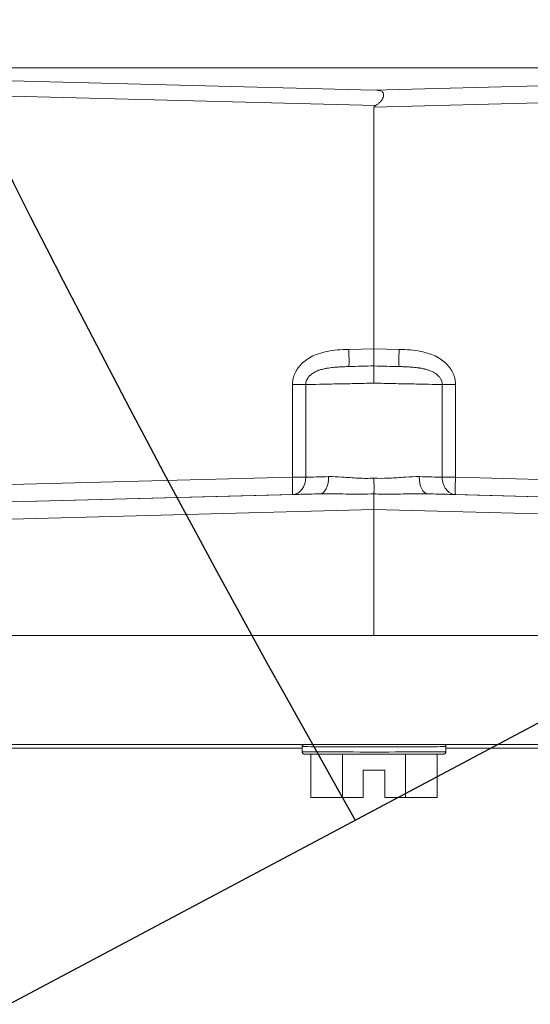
# Model space of a CAD drawing. Extents: x 0 to 796, y 0 to 496.
# Tile 99 of 222: x 109.9 to 111.01, y 407.69 to 409.83. Entities that reach past the tile are written whole.
import ezdxf

# ---------------------------------------------------------------- set-up
doc = ezdxf.new("R2010")
doc.units = 0
doc.header["$LTSCALE"] = 12
doc.header["$MEASUREMENT"] = 0
doc.layers.get('0').update_dxf_attribs({"linetype": 'CONTINUOUS'})
doc.layers.add('D', color=2, linetype='CONTINUOUS')
doc.layers.add('X', color=1, linetype='CONTINUOUS')
doc.styles.get("Standard").update_dxf_attribs({"font": 'SIMPLEX.SHX', "width": 0.875})
doc.dimstyles.get("Standard").update_dxf_attribs({"dimscale": 28, "dimtxt": 0.125, "dimasz": 0.125, "dimexe": 0.04375, "dimexo": 0.0625, "dimgap": 0.04375, "dimtad": 0, "dimtih": 1, "dimtoh": 1, "dimdec": 4, "dimzin": 12, "dimdsep": 46, "dimlunit": 5, "dimtxsty": 'Standard', "dimcen": 0, "dimclrd": 256, "dimclre": 256, "dimclrt": 256, "dimadec": 1, "dimazin": 3, "dimtfac": 0.875, "dimtdec": 4, "dimtofl": 0, "dimtmove": 0, "dimatfit": 2, "dimfxl": 1, "dimtolj": 1, "dimtzin": 12, "dimlwd": 13, "dimlwe": 13, "dimarcsym": 0})

# ---------------------------------------------------------------- blocks, each defined once
blk = doc.blocks.new('*D117')
at = {"layer": 'D', "lineweight": 13, "transparency": 16777216}
for p, q in [((180.9348, 421.44), (180.9348, 343.4783)), ((67.578, 410.8197), (67.578, 343.4783)), ((71.078, 344.7033), (115.7033, 344.7033)), ((177.4348, 344.7033), (132.8095, 344.7033))]:
    blk.add_line(p, q, dxfattribs=at)
at = {"layer": 'D', "transparency": 16777216}
for points in [[(71.078, 345.2866), (71.078, 344.1199), (67.578, 344.7033)], [(177.4348, 345.2866), (177.4348, 344.1199), (180.9348, 344.7033)]]:
    blk.add_solid(points, dxfattribs=at)
at = {"layer": 'D', "transparency": 16777216, "insert": (124.2564, 344.7033), "char_height": 3.5, "attachment_point": 5}
blk.add_mtext('\\A1;113{\\H0.875x;\\S1/2;}{}{\\C2;%%p1}', dxfattribs=at)
blk = doc.blocks.new('*D118')
at = {"layer": 'D', "lineweight": 13, "transparency": 16777216}
for p, q in [((102.5023, 421.927), (102.5023, 356.4648)), ((174.5469, 421.927), (174.5469, 356.4648)), ((106.0023, 357.6898), (134.8205, 357.6898)), ((171.0469, 357.6898), (142.2288, 357.6898))]:
    blk.add_line(p, q, dxfattribs=at)
at = {"layer": 'D', "transparency": 16777216}
for points in [[(106.0023, 358.2731), (106.0023, 357.1065), (102.5023, 357.6898)], [(171.0469, 358.2731), (171.0469, 357.1065), (174.5469, 357.6898)]]:
    blk.add_solid(points, dxfattribs=at)
at = {"layer": 'D', "transparency": 16777216, "insert": (138.5246, 357.6898), "char_height": 3.5, "attachment_point": 5}
blk.add_mtext('\\A1;72', dxfattribs=at)
blk = doc.blocks.new('GASTRAIN TOP')
at = {"layer": 'X', "lineweight": 0}
for p, q in [((-56.9766, 367.7217), (-58.6632, 367.7658)), ((-55.5536, 367.7702), (-58.6583, 367.7702)), ((-55.29, 367.7658), (-56.9766, 367.7217)), ((-58.3689, 367.725), (-56.9733, 367.6884)), ((-56.9766, 367.6847), (-55.5843, 367.7212)), ((-56.9766, 367.1603), (-56.9766, 367.6847)), ((-57.0312, 367.1589), (-56.9766, 367.1603)), ((-56.9766, 367.1603), (-56.922, 367.1589)), ((-56.9766, 367.1229), (-57.0312, 367.1215)), ((-56.922, 367.1215), (-56.9766, 367.1229)), ((-56.9766, 367.1229), (-56.9766, 367.1229)), ((-56.9766, 367.1229), (-56.9766, 367.1229)), ((-57.1536, 367.0825), (-57.1536, 366.881)), ((-57.1249, 367.0822), (-57.1249, 366.881)), ((-56.8282, 366.881), (-56.8282, 367.0825)), ((-56.7995, 366.881), (-56.7995, 367.0825)), ((-57.1536, 366.881), (-58.3689, 366.8493)), ((-55.5843, 366.8493), (-56.7995, 366.881)), ((-57.0938, 366.845), (-58.6632, 366.804)), ((-58.3689, 366.8118), (-57.1536, 366.8436)), ((-55.29, 366.804), (-56.8593, 366.845)), ((-56.7995, 366.8436), (-55.5843, 366.8118)), ((-58.6632, 366.7666), (-56.9766, 366.8107)), ((-56.9766, 366.5375), (-56.9766, 366.8107)), ((-56.9766, 366.8107), (-55.29, 366.7666)), ((-58.6607, 366.5376), (-56.9766, 366.5375)), ((-56.9766, 366.5375), (-55.2925, 366.5376)), ((-55.2276, 366.3003), (-58.7255, 366.3003)), ((-58.2285, 366.2922), (-57.1327, 366.2922)), ((-57.1327, 366.2845), (-57.1327, 366.2959)), ((-56.8204, 366.2845), (-56.8204, 366.2959)), ((-56.8204, 366.2922), (-55.7247, 366.2922)), ((-57.1136, 366.2797), (-57.1136, 366.1853)), ((-57.0451, 366.185), (-57.0451, 366.2795)), ((-56.9081, 366.185), (-56.9081, 366.2795)), ((-56.8396, 366.1853), (-56.8396, 366.2797)), ((-57.0003, 366.2448), (-56.9529, 366.2448)), ((-57.0003, 366.185), (-57.0003, 366.2448)), ((-56.9529, 366.2448), (-56.9529, 366.185)), ((-57.1136, 366.1853), (-57.0451, 366.185)), ((-57.0451, 366.185), (-57.0003, 366.185)), ((-56.9529, 366.185), (-56.9081, 366.185)), ((-56.9081, 366.185), (-56.8396, 366.1853))]:
    blk.add_line(p, q, dxfattribs=at)
at = {"layer": 'X', "lineweight": 0, "extrusion": (-2.33303e-16, 5.37133e-20, -1)}
blk.add_ellipse((-56.2628, 367.7033), major_axis=(0.7138, 0.0187), ratio=0.052336, start_param=-3.140223, end_param=-3.044702, dxfattribs=at)
at = {"layer": 'X', "lineweight": 0, "extrusion": (0, 0, -1)}
blk.add_ellipse((-56.9766, 367.1603), major_axis=(0, -0.0374), ratio=0.000003, start_param=0.002092, end_param=1.572205, dxfattribs=at)
at = {"layer": 'X', "lineweight": 0, "extrusion": (-2.16475e-16, -7.05741e-16, -1)}
blk.add_ellipse((-56.9776, 367.1232), major_axis=(-0.1495, -0.0039), ratio=0.00222, start_param=-1.577409, end_param=-1.203917, dxfattribs=at)
at = {"layer": 'X', "lineweight": 0, "extrusion": (-1.29188e-15, -4.10999e-14, -1)}
blk.add_ellipse((-56.9756, 367.1231), major_axis=(-0.1495, 0.0039), ratio=0.002024, start_param=-1.937678, end_param=-1.564234, dxfattribs=at)
at = {"layer": 'X', "lineweight": 0}
for centre, major_axis, ratio, start_param, end_param in [((-56.7986, 367.0824), (-0.0374, 0), 0.002092, -1.544604, -0.653394), ((-56.9766, 366.8107), (0, -0.0374), 0, 1.569388, 2.717301), ((-56.9766, 366.2959), (-0.1561, 0), 0.002092, 0.001977, 3.141593), ((-56.9766, 366.2845), (-0.1561, 0), 0.002092, 0.011681, 3.141593), ((-56.9766, 366.2845), (-0.1561, 0), 0.002092, 0, 0.011681)]:
    blk.add_ellipse(centre, major_axis=major_axis, ratio=ratio, start_param=start_param, end_param=end_param, dxfattribs=at)
at = {"layer": 'X', "lineweight": 0, "extrusion": (-2.33863e-16, 6.37499e-19, -1)}
blk.add_ellipse((-57.1546, 366.8809), major_axis=(0.0009, -0.0374), ratio=0.793889, start_param=-1.553453, end_param=-0.003595, dxfattribs=at)
at = {"layer": 'X', "lineweight": 0, "extrusion": (-2.32016e-16, 2.90481e-15, -1)}
blk.add_ellipse((-57.1546, 366.8809), major_axis=(0.0374, 0), ratio=0.002092, start_param=-1.54461, end_param=-0.653498, dxfattribs=at)
at = {"layer": 'X', "lineweight": 0, "extrusion": (8.47937e-16, -3.43211e-14, -1)}
blk.add_ellipse((-56.9218, 366.8877), major_axis=(-0.245, -0.0078), ratio=0.002082, start_param=-0.894721, end_param=-0.593191, dxfattribs=at)
at = {"layer": 'X', "lineweight": 0, "extrusion": (-3.52155e-16, -2.30068e-18, -1)}
blk.add_ellipse((-57.0948, 366.8824), major_axis=(0.0009, -0.0374), ratio=0.527159, start_param=-1.559451, end_param=-0.002493, dxfattribs=at)
at = {"layer": 'X', "lineweight": 0, "extrusion": (-3.52202e-16, 3.06471e-18, -1)}
blk.add_ellipse((-56.8584, 366.8824), major_axis=(-0.0009, -0.0374), ratio=0.527273, start_param=0.00241, end_param=1.559415, dxfattribs=at)
at = {"layer": 'X', "lineweight": 0, "extrusion": (8.71097e-18, 8.80612e-15, -1)}
blk.add_ellipse((-56.9765, 366.8859), major_axis=(-0.1868, 0.0059), ratio=0.001997, start_param=-2.487895, end_param=-2.125984, dxfattribs=at)
at = {"layer": 'X', "lineweight": 0, "extrusion": (-2.60305e-16, -1.65089e-14, -1)}
blk.add_ellipse((-56.7986, 366.8809), major_axis=(0.0374, 0), ratio=0.002092, start_param=-2.488103, end_param=-1.596976, dxfattribs=at)
at = {"layer": 'X', "lineweight": 0, "extrusion": (-6.53099e-19, -6.15007e-18, -1)}
blk.add_ellipse((-56.7986, 366.8809), major_axis=(-0.001, -0.0374), ratio=0.026223, start_param=0.002094, end_param=1.572203, dxfattribs=at)
at = {"layer": 'X', "lineweight": 0}
for points, knots in [([(-56.9708, 367.7218), (-56.9695, 367.7217), (-56.9683, 367.7216), (-56.9672, 367.7215), (-56.9653, 367.7212), (-56.9638, 367.7209), (-56.9624, 367.7205), (-56.9611, 367.72), (-56.9599, 367.7194), (-56.959, 367.7188), (-56.9581, 367.7181), (-56.9574, 367.7173), (-56.9569, 367.7164), (-56.9563, 367.7155), (-56.956, 367.7145), (-56.9558, 367.7134), (-56.9557, 367.7123), (-56.9557, 367.7111), (-56.9558, 367.7098), (-56.956, 367.7086), (-56.9563, 367.7072), (-56.9568, 367.7058), (-56.9574, 367.7045), (-56.9581, 367.703), (-56.959, 367.7015), (-56.9599, 367.7), (-56.961, 367.6985), (-56.9624, 367.697), (-56.9637, 367.6955), (-56.9653, 367.694), (-56.9671, 367.6925), (-56.9689, 367.6911), (-56.971, 367.6897), (-56.9733, 367.6884)], [0.0348056, 0.0348056, 0.0348056, 0.0348056, 0.0909091, 0.0909091, 0.0909091, 0.1818182, 0.1818182, 0.1818182, 0.2727273, 0.2727273, 0.2727273, 0.3636364, 0.3636364, 0.3636364, 0.4545455, 0.4545455, 0.4545455, 0.5454545, 0.5454545, 0.5454545, 0.6363636, 0.6363636, 0.6363636, 0.7272727, 0.7272727, 0.7272727, 0.8181818, 0.8181818, 0.8181818, 0.9090909, 0.9090909, 0.9090909, 1, 1, 1, 1]), ([(-57.0312, 367.1589), (-57.0309, 367.1494), (-57.0308, 367.1394), (-57.0308, 367.1325), (-57.0308, 367.1255), (-57.0309, 367.1215), (-57.0312, 367.1215)], [0, 0, 0, 0, 0.499999, 0.499999, 0.499999, 1, 1, 1, 1]), ([(-56.922, 367.1589), (-56.9222, 367.1494), (-56.9224, 367.1394), (-56.9224, 367.1325), (-56.9224, 367.1255), (-56.9222, 367.1215), (-56.922, 367.1215)], [0, 0, 0, 0, 0.499996, 0.499996, 0.499996, 1, 1, 1, 1]), ([(-57.1249, 367.0822), (-57.1249, 367.0831), (-57.1249, 367.084), (-57.1247, 367.0859), (-57.1245, 367.087), (-57.1242, 367.0881), (-57.1242, 367.0883), (-57.1238, 367.0895), (-57.1234, 367.0907), (-57.1227, 367.0924), (-57.1224, 367.0931), (-57.1218, 367.0942), (-57.1215, 367.0946), (-57.1206, 367.0962), (-57.1198, 367.0973), (-57.1187, 367.0987), (-57.1185, 367.099), (-57.1176, 367.1001), (-57.1168, 367.1009), (-57.115, 367.1027), (-57.1139, 367.1036), (-57.1126, 367.1046), (-57.1125, 367.1048), (-57.1109, 367.106), (-57.1094, 367.107), (-57.107, 367.1084), (-57.1064, 367.1088), (-57.1045, 367.1097), (-57.1034, 367.1103), (-57.1005, 367.1116), (-57.0988, 367.1123), (-57.0965, 367.1132), (-57.096, 367.1134), (-57.0931, 367.1144), (-57.0905, 367.1151), (-57.0875, 367.1159), (-57.0872, 367.116), (-57.0843, 367.1167), (-57.0816, 367.1172), (-57.0777, 367.118), (-57.0765, 367.1181), (-57.073, 367.1187), (-57.0708, 367.119), (-57.0664, 367.1195), (-57.0643, 367.1197), (-57.0603, 367.1201), (-57.0585, 367.1202), (-57.0536, 367.1206), (-57.0506, 367.1207), (-57.046, 367.121), (-57.0445, 367.121), (-57.0392, 367.1212), (-57.0353, 367.1214), (-57.0312, 367.1215)], [0.0000001, 0.0000001, 0.0000001, 0.0000001, 0.04289, 0.04289, 0.0909091, 0.0909091, 0.0966245, 0.0966245, 0.1508956, 0.1508956, 0.1818181, 0.1818181, 0.2049741, 0.2049741, 0.2587434, 0.2587434, 0.272727, 0.272727, 0.3137037, 0.3137037, 0.363636, 0.363636, 0.3707654, 0.3707654, 0.4304714, 0.4304714, 0.454545, 0.454545, 0.4931589, 0.4931589, 0.545454, 0.545454, 0.5590216, 0.5590216, 0.6280722, 0.6280722, 0.636363, 0.636363, 0.7002115, 0.7002115, 0.7272719, 0.7272719, 0.7756313, 0.7756313, 0.8181809, 0.8181809, 0.8542373, 0.8542373, 0.9090899, 0.9090899, 0.9353435, 0.9353435, 0.9999989, 0.9999989, 0.9999989, 0.9999989]), ([(-56.9766, 367.1229), (-56.9766, 367.1229), (-56.9766, 367.1219), (-56.9766, 367.12), (-56.9766, 367.1181), (-56.9766, 367.1153), (-56.9766, 367.1119), (-56.9766, 367.1084), (-56.9766, 367.1043), (-56.9766, 367.0998), (-56.9766, 367.0952), (-56.9766, 367.0903), (-56.9766, 367.0854)], [0, 0, 0, 0, 0.25, 0.25, 0.25, 0.5, 0.5, 0.5, 0.75, 0.75, 0.75, 1, 1, 1, 1]), ([(-56.922, 367.1215), (-56.9193, 367.1214), (-56.9167, 367.1213), (-56.9113, 367.1211), (-56.9085, 367.121), (-56.9039, 367.1208), (-56.9021, 367.1207), (-56.8972, 367.1204), (-56.8941, 367.1202), (-56.89, 367.1198), (-56.8888, 367.1197), (-56.8844, 367.1192), (-56.8812, 367.1188), (-56.8776, 367.1183), (-56.8771, 367.1182), (-56.8734, 367.1176), (-56.8703, 367.117), (-56.8671, 367.1163), (-56.8668, 367.1162), (-56.8641, 367.1155), (-56.8618, 367.1149), (-56.8585, 367.1138), (-56.8574, 367.1135), (-56.8552, 367.1126), (-56.854, 367.1122), (-56.851, 367.1109), (-56.8493, 367.1101), (-56.8475, 367.1091), (-56.8474, 367.1091), (-56.8455, 367.1081), (-56.844, 367.1071), (-56.8418, 367.1056), (-56.8412, 367.1051), (-56.8399, 367.1041), (-56.8393, 367.1036), (-56.8375, 367.1021), (-56.8365, 367.1011), (-56.8354, 367.0998), (-56.8352, 367.0996), (-56.8342, 367.0985), (-56.8336, 367.0976), (-56.8323, 367.0957), (-56.8317, 367.0948), (-56.8311, 367.0936), (-56.831, 367.0934), (-56.8303, 367.092), (-56.8298, 367.0908), (-56.8292, 367.0891), (-56.8291, 367.0886), (-56.8288, 367.0873), (-56.8286, 367.0865), (-56.8283, 367.0847), (-56.8282, 367.0835), (-56.8282, 367.0825)], [0.0000009, 0.0000009, 0.0000009, 0.0000009, 0.0424635, 0.0424635, 0.0909099, 0.0909099, 0.1229366, 0.1229366, 0.1818189, 0.1818189, 0.2046561, 0.2046561, 0.2727279, 0.2727279, 0.2833572, 0.2833572, 0.3561949, 0.3561949, 0.3636369, 0.3636369, 0.4245227, 0.4245227, 0.4545459, 0.4545459, 0.48954, 0.48954, 0.5454549, 0.5454549, 0.5509579, 0.5509579, 0.6087049, 0.6087049, 0.636364, 0.636364, 0.6636053, 0.6636053, 0.7172328, 0.7172328, 0.727273, 0.727273, 0.7715434, 0.7715434, 0.818182, 0.818182, 0.8274752, 0.8274752, 0.8855179, 0.8855179, 0.909091, 0.909091, 0.9461603, 0.9461603, 1, 1, 1, 1]), ([(-57.1249, 367.0822), (-57.127, 367.0824), (-57.1295, 367.0825), (-57.1325, 367.0825), (-57.1354, 367.0825), (-57.1387, 367.0825), (-57.1423, 367.0825), (-57.1459, 367.0825), (-57.1497, 367.0825), (-57.1536, 367.0825)], [0.0000001, 0.0000001, 0.0000001, 0.0000001, 0.3333334, 0.3333334, 0.3333334, 0.6666667, 0.6666667, 0.6666667, 1, 1, 1, 1]), ([(-57.1536, 366.8436), (-57.1535, 366.8436), (-57.1534, 366.8446), (-57.1533, 366.8464), (-57.1533, 366.8483), (-57.1532, 366.851), (-57.1532, 366.8545), (-57.1532, 366.858), (-57.1533, 366.8621), (-57.1533, 366.8667), (-57.1534, 366.8712), (-57.1535, 366.8761), (-57.1536, 366.881)], [0.0000373, 0.0000373, 0.0000373, 0.0000373, 0.2500047, 0.2500047, 0.2500047, 0.5000031, 0.5000031, 0.5000031, 0.7500016, 0.7500016, 0.7500016, 1, 1, 1, 1]), ([(-56.9766, 366.8789), (-56.9876, 366.8786), (-56.9988, 366.8785), (-57.0105, 366.879), (-57.0223, 366.8796), (-57.0345, 366.8807), (-57.0455, 366.8814), (-57.0564, 366.8821), (-57.0661, 366.8823), (-57.0751, 366.8825)], [0, 0, 0, 0, 0.3333333, 0.3333333, 0.3333333, 0.6666667, 0.6666667, 0.6666667, 1, 1, 1, 1]), ([(-56.9766, 366.8789), (-56.9667, 366.8786), (-56.9566, 366.8785), (-56.9459, 366.8789), (-56.945, 366.8789), (-56.944, 366.879), (-56.943, 366.879), (-56.9318, 366.8795), (-56.92, 366.8806), (-56.9094, 366.8813), (-56.9089, 366.8813), (-56.9084, 366.8814), (-56.9079, 366.8814), (-56.8972, 366.8821), (-56.8876, 366.8823), (-56.8788, 366.8824), (-56.8786, 366.8825), (-56.8783, 366.8825), (-56.8781, 366.8825)], [0, 0, 0, 0, 0.3051738, 0.3051738, 0.3051738, 0.3333333, 0.3333333, 0.3333333, 0.6517323, 0.6517323, 0.6517323, 0.6666667, 0.6666667, 0.6666667, 0.9904082, 0.9904082, 0.9904082, 1, 1, 1, 1]), ([(-56.9766, 366.8448), (-56.9766, 366.8467), (-56.9765, 366.8495), (-56.9765, 366.853), (-56.9765, 366.8564), (-56.9765, 366.8605), (-56.9765, 366.8649), (-56.9766, 366.8694), (-56.9766, 366.8743), (-56.9766, 366.8789)], [0.0000004, 0.0000004, 0.0000004, 0.0000004, 0.3333336, 0.3333336, 0.3333336, 0.6666668, 0.6666668, 0.6666668, 1, 1, 1, 1]), ([(-56.7995, 366.8436), (-56.803, 366.8437), (-56.807, 366.8447), (-56.8106, 366.8466), (-56.8141, 366.8485), (-56.8173, 366.8513), (-56.82, 366.8548), (-56.8226, 366.8582), (-56.8247, 366.8623), (-56.8261, 366.8668), (-56.8276, 366.8713), (-56.8284, 366.8762), (-56.8282, 366.881)], [0, 0, 0, 0, 0.25, 0.25, 0.25, 0.5, 0.5, 0.5, 0.7499999, 0.7499999, 0.7499999, 0.9999999, 0.9999999, 0.9999999, 0.9999999]), ([(-57.0938, 366.845), (-57.087, 366.8452), (-57.08, 366.8452), (-57.0636, 366.8451), (-57.054, 366.8449), (-57.0341, 366.8445), (-57.0237, 366.8444), (-57.0033, 366.8443), (-56.9932, 366.8444), (-56.981, 366.8447), (-56.9788, 366.8447), (-56.9766, 366.8448)], [0, 0, 0, 0, 0.1816552, 0.1816552, 0.427859, 0.427859, 0.6901941, 0.6901941, 0.9445931, 0.9445931, 0.9999727, 0.9999727, 0.9999727, 0.9999727]), ([(-56.9766, 366.8448), (-56.9648, 366.8444), (-56.9529, 366.8443), (-56.9411, 366.8443), (-56.9263, 366.8444), (-56.9116, 366.8447), (-56.8971, 366.8449), (-56.8847, 366.8452), (-56.8723, 366.8453), (-56.8603, 366.8451), (-56.86, 366.8451), (-56.8597, 366.845), (-56.8593, 366.845)], [0, 0, 0, 0, 0.298738, 0.298738, 0.298738, 0.671848, 0.671848, 0.671848, 0.991625, 0.991625, 0.991625, 1, 1, 1, 1]), ([(-57.1327, 366.2959), (-57.1327, 366.2964), (-57.1326, 366.297), (-57.1323, 366.2979), (-57.1321, 366.2984), (-57.1315, 366.2992), (-57.1311, 366.2996), (-57.1305, 366.3), (-57.1303, 366.3001), (-57.13, 366.3002), (-57.1299, 366.3003), (-57.1299, 366.3003)], [0, 0, 0, 0, 0.001557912, 0.001557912, 0.003075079, 0.003075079, 0.004590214, 0.004590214, 0.005307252, 0.005307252, 0.005558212, 0.005558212, 0.005558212, 0.005558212]), ([(-56.8233, 366.3003), (-56.8232, 366.3002), (-56.8231, 366.3002), (-56.8227, 366.3), (-56.8225, 366.2999), (-56.8219, 366.2994), (-56.8216, 366.2991), (-56.8211, 366.2984), (-56.8209, 366.2979), (-56.8205, 366.297), (-56.8204, 366.2964), (-56.8204, 366.2959)], [0.479094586, 0.479094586, 0.479094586, 0.479094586, 0.479455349, 0.479455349, 0.480346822, 0.480346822, 0.481616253, 0.481616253, 0.483096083, 0.483096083, 0.484655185, 0.484655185, 0.484655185, 0.484655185]), ([(-56.8204, 366.2845), (-56.8204, 366.284), (-56.8205, 366.2835), (-56.8209, 366.2825), (-56.8211, 366.2821), (-56.8217, 366.2813), (-56.8221, 366.2809), (-56.8227, 366.2805), (-56.8229, 366.2804), (-56.8233, 366.2802), (-56.8234, 366.2801), (-56.8237, 366.28), (-56.8238, 366.28), (-56.8241, 366.2799), (-56.8242, 366.2799), (-56.8244, 366.2799), (-56.8245, 366.2798), (-56.8246, 366.2798), (-56.8247, 366.2798), (-56.8249, 366.2798), (-56.8249, 366.2798), (-56.8252, 366.2798), (-56.8253, 366.2798), (-56.8261, 366.2798), (-56.827, 366.2797), (-56.8319, 366.2797), (-56.8387, 366.2797), (-56.8566, 366.2796), (-56.8674, 366.2796), (-56.8922, 366.2795), (-56.9064, 366.2795), (-56.9363, 366.2795), (-56.9525, 366.2795), (-56.9846, 366.2795), (-57.001, 366.2795), (-57.032, 366.2795), (-57.047, 366.2795), (-57.0738, 366.2795), (-57.0859, 366.2796), (-57.1057, 366.2796), (-57.1137, 366.2797), (-57.1246, 366.2797), (-57.1262, 366.2796), (-57.1284, 366.2798), (-57.1284, 366.2798), (-57.1286, 366.2798), (-57.1287, 366.2798), (-57.1289, 366.2799), (-57.129, 366.2799), (-57.1293, 366.28), (-57.1295, 366.28), (-57.1298, 366.2802), (-57.13, 366.2802), (-57.1304, 366.2805), (-57.1307, 366.2806), (-57.1312, 366.2811), (-57.1315, 366.2814), (-57.1321, 366.2821), (-57.1323, 366.2825), (-57.1326, 366.2835), (-57.1327, 366.284), (-57.1327, 366.2845)], [0, 0, 0, 0, 0.0015579, 0.0015579, 0.0030751, 0.0030751, 0.0045902, 0.0045902, 0.0053073, 0.0053073, 0.0059059, 0.0059059, 0.0063205, 0.0063205, 0.0069403, 0.0069403, 0.0075483, 0.0075483, 0.0085139, 0.0085139, 0.0106672, 0.0106672, 0.0171179, 0.0171179, 0.036501, 0.036501, 0.0895141, 0.0895141, 0.1377863, 0.1377863, 0.1860524, 0.1860524, 0.2343039, 0.2343039, 0.2825524, 0.2825524, 0.3308005, 0.3308005, 0.3790507, 0.3790507, 0.4273087, 0.4273087, 0.4755638, 0.4755638, 0.4766365, 0.4766365, 0.4774429, 0.4774429, 0.478153, 0.478153, 0.4788518, 0.4788518, 0.4794553, 0.4794553, 0.4803468, 0.4803468, 0.4816163, 0.4816163, 0.4830961, 0.4830961, 0.4846552, 0.4846552, 0.4846552, 0.4846552])]:
    blk.add_open_spline(points, degree=3, knots=knots, dxfattribs=at)
for points in [[(-57.1536, 367.0825), (-57.1536, 367.086), (-57.153, 367.0932), (-57.1499, 367.104), (-57.1446, 367.1147), (-57.1369, 367.1249), (-57.1268, 367.1343), (-57.1137, 367.1428), (-57.0974, 367.1498), (-57.0781, 367.1549), (-57.0559, 367.1579), (-57.0397, 367.1587), (-57.0312, 367.1589)], [(-56.7995, 367.0825), (-56.7995, 367.086), (-56.8002, 367.0931), (-56.8032, 367.104), (-56.8085, 367.1147), (-56.8162, 367.1249), (-56.8264, 367.1343), (-56.8394, 367.1428), (-56.8557, 367.1498), (-56.875, 367.1549), (-56.8972, 367.1579), (-56.9135, 367.1587), (-56.922, 367.1589)], [(-57.1249, 367.0822), (-57.1163, 367.0824), (-57.0963, 367.0831), (-57.06, 367.0837), (-57.0194, 367.0845), (-56.9909, 367.0851), (-56.9766, 367.0854)], [(-56.9766, 367.0854), (-56.9623, 367.0851), (-56.9337, 367.0845), (-56.8931, 367.0837), (-56.8569, 367.083), (-56.8369, 367.0826), (-56.8282, 367.0825)], [(-57.1536, 366.8436), (-57.1481, 366.8437), (-57.1363, 366.844), (-57.1162, 366.8445), (-57.1015, 366.8448), (-57.0938, 366.845)], [(-56.7995, 366.8436), (-56.805, 366.8437), (-56.8168, 366.844), (-56.8369, 366.8445), (-56.8516, 366.8448), (-56.8593, 366.845)]]:
    blk.add_open_spline(points, degree=3, dxfattribs=at)

msp = doc.modelspace()

# ---------------------------------------------------------------- linework, layer by layer
msp.add_line((109.87493, 407.69448), (111.75119, 408.69211))
for radius, start, end in [(36.54466, 200.733327, 71.451702), (31.5, 200.526856, 209.64948)]:
    msp.add_arc((138.00229, 423.67699), radius, start, end)

# ---------------------------------------------------------------- block references
msp.add_blockref('GASTRAIN TOP', (167.64384, 41.95799))

# ---------------------------------------------------------------- dimensions: what is measured, and where the dimension line sits
at = {"layer": 'D'}
dim = msp.add_linear_dim(base=(102.50229, 357.68981), p1=(174.54694, 423.67699), p2=(102.50229, 423.67699), text='72', dimstyle='Standard', dxfattribs=at)
dim.commit()
dim.dimension.update_dxf_attribs({"geometry": '*D118', "text_midpoint": (138.52462, 357.68981)})
dim = msp.add_linear_dim(base=(180.93479, 344.70327), p1=(67.57797, 412.56969), p2=(180.93479, 423.19001), text='<>{}{\\C2;%%p1}', dimstyle='Standard', override={"dimdec": 1}, dxfattribs=at)
dim.commit()
dim.dimension.update_dxf_attribs({"geometry": '*D117', "text_midpoint": (124.25638, 344.70327)})

doc.saveas('drawing.dxf')
